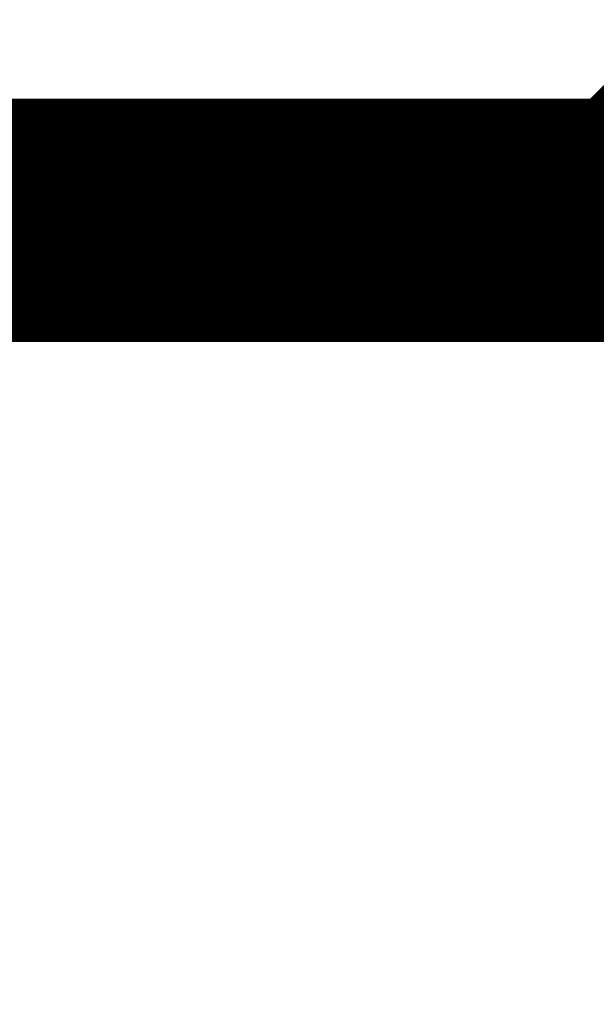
# Model space of a CAD drawing. Header units: inches. Extents: x 0 to 292, y 0 to 193.
# Tile 117 of 256: x 73.098 to 73.808, y 155.567 to 156.78. Entities that reach past the tile are written whole.
import ezdxf

# ---------------------------------------------------------------- set-up
doc = ezdxf.new("R2010")
doc.units = ezdxf.units.IN
doc.layers.add('Sheet', color=255, linetype='Continuous')

msp = doc.modelspace()

# ---------------------------------------------------------------- linework, layer by layer
at = {"layer": 'Sheet'}
for points in [[(73.9407, 156.5331, 0.2997, 0.2997, 0), (73.9407, 156.5526, 0.2997, 0.2997, 0), (73.9407, 156.5916, 0.2997, 0.2997, 0), (73.9407, 156.6111, 0.2997, 0.2997, 0), (73.9602, 156.6306, 0.2997, 0.2997, 0)], [(73.9407, 156.5331, 0.2997, 0.2997, 0), (73.9407, 156.5526, 0.2997, 0.2997, 0), (73.9407, 156.5916, 0.2997, 0.2997, 0), (73.9407, 156.6111, 0.2997, 0.2997, 0), (73.9602, 156.6306, 0.2997, 0.2997, 0)], [(73.9407, 156.5331, 0.2997, 0.2997, 0), (73.9407, 156.5526, 0.2997, 0.2997, 0), (73.9407, 156.5916, 0.2997, 0.2997, 0), (73.9407, 156.6111, 0.2997, 0.2997, 0), (73.9602, 156.6306, 0.2997, 0.2997, 0)], [(73.9407, 156.5331, 0.2997, 0.2997, 0), (73.9407, 156.5526, 0.2997, 0.2997, 0), (73.9407, 156.5916, 0.2997, 0.2997, 0), (73.9407, 156.6111, 0.2997, 0.2997, 0), (73.9602, 156.6306, 0.2997, 0.2997, 0)], [(39.1623, 152.0697, 0.2997, 0.2997, 0), (50.0927, 152.0697, 0.2997, 0.2997, 0), (50.0927, 156.5331, 0.2997, 0.2997, 0), (53.892, 156.5331, 0.2997, 0.2997, 0), (74.4668, 156.5331, 0.2997, 0.2997, 0), (75.0318, 156.5331, 0.2997, 0.2997, 0)], [(73.9602, 156.5331, 0.2997, 0.2997, 0), (73.9407, 156.5331, 0.2997, 0.2997, 0)], [(73.9602, 156.5331, 0.2997, 0.2997, 0), (73.9407, 156.5331, 0.2997, 0.2997, 0)], [(73.9602, 156.5331, 0.2997, 0.2997, 0), (73.9407, 156.5331, 0.2997, 0.2997, 0)], [(73.9602, 156.5331, 0.2997, 0.2997, 0), (73.9407, 156.5331, 0.2997, 0.2997, 0)]]:
    msp.add_lwpolyline(points, format="xyseb", dxfattribs=at)

doc.saveas('drawing.dxf')
